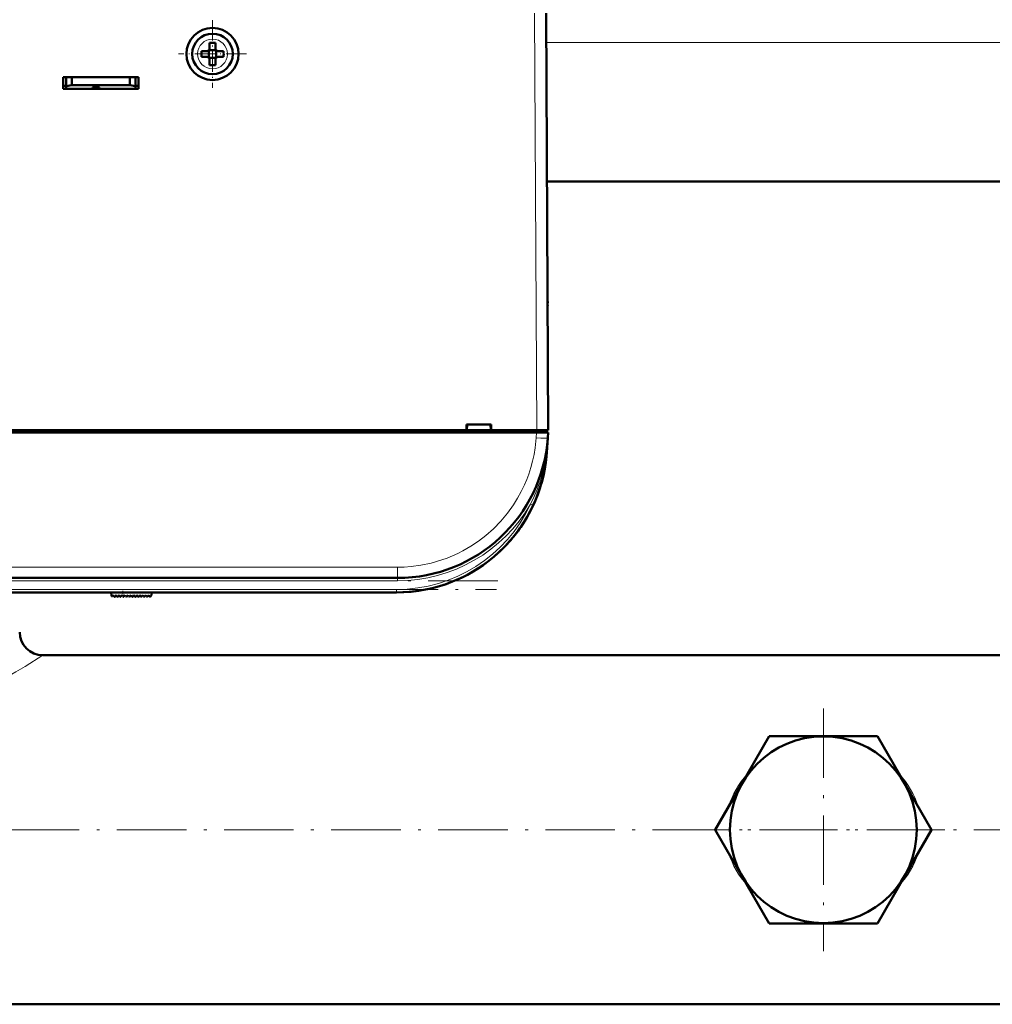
# Model space of a CAD drawing. Extents: x -1351 to 1763, y -1300 to 601.
# Tile 22 of 91: x -177 to -9, y -1297 to -1127. Entities that reach past the tile are written whole.
import ezdxf

# ---------------------------------------------------------------- set-up
doc = ezdxf.new("R2010")
doc.units = 0
doc.linetypes.add('DASHDOT', pattern=[18.5, 12, -3, 0.5, -3])

msp = doc.modelspace()

# ---------------------------------------------------------------- linework, layer by layer
at = {"color": 7, "linetype": 'DASHDOT', "lineweight": 18, "ltscale": 0.292499}
msp.add_line((-143.9, -1127.48), (-143.9, -1139.18), dxfattribs=at)
at = {"color": 7, "lineweight": 18}
for p, q in [((-88.28, -1126.28), (-87.9, -1198.33)), ((-143.87, -1130.76), (-143.9, -1130.76)), ((9.45, -1131.33), (-86.25, -1131.33)), ((-146.47, -1133.31), (-146.47, -1133.33)), ((-141.33, -1133.36), (-141.33, -1133.33)), ((-143.92, -1135.9), (-143.9, -1135.9)), ((-87.99, -1199.65), (-87.92, -1198.73)), ((-87.89, -1198.33), (-87.89, -1198.73)), ((-85.99, -1199.7), (-85.99, -1199.65)), ((-88.98, -1211.09), (-88.66, -1211.24)), ((-88.66, -1211.24), (-88.53, -1211.3)), ((-284.87, -1221.97), (-111.93, -1221.97)), ((-111.93, -1221.97), (-111.93, -1223.83)), ((-111.93, -1224.33), (-284.87, -1224.33)), ((-111.93, -1224.33), (-111.93, -1223.83)), ((-284.69, -1225.83), (-112.1, -1225.83)), ((-112.1, -1225.83), (-112.1, -1226.33)), ((-159.33, -1227.06), (-159.39, -1226.33))]:
    msp.add_line(p, q, dxfattribs=at)
at = {"color": 7, "lineweight": 50}
for p, q in [((-86.28, -1126.28), (-85.9, -1198.33)), ((-144.53, -1132.7), (-144.54, -1132.69)), ((-143.26, -1132.7), (-144.53, -1132.7)), ((-144.53, -1133.97), (-144.53, -1132.7)), ((-144.4, -1131.41), (-144.4, -1132.33)), ((-143.4, -1131.41), (-143.4, -1132.33)), ((-143.25, -1132.69), (-143.26, -1132.7)), ((-143.26, -1132.7), (-143.26, -1133.97)), ((-144.9, -1132.83), (-145.82, -1132.83)), ((-144.9, -1133.83), (-145.82, -1133.83)), ((-144.53, -1133.97), (-144.54, -1133.98)), ((-143.26, -1133.97), (-144.53, -1133.97)), ((-144.4, -1135.25), (-144.4, -1134.33)), ((-143.4, -1135.25), (-143.4, -1134.33)), ((-143.26, -1133.97), (-143.25, -1133.98)), ((-142.9, -1132.83), (-141.98, -1132.83)), ((-141.98, -1133.83), (-142.9, -1133.83)), ((-169.7, -1139.33), (-169.7, -1137.33)), ((-169.7, -1137.33), (-156.7, -1137.33)), ((-169.2, -1137.33), (-169.2, -1138.89)), ((-168.2, -1138.72), (-168.2, -1137.33)), ((-158.2, -1137.33), (-158.2, -1138.72)), ((-157.2, -1137.33), (-157.2, -1138.89)), ((-156.7, -1137.33), (-156.7, -1139.33)), ((-169.7, -1138.83), (-169.2, -1138.83)), ((-156.7, -1139.33), (-169.7, -1139.33)), ((-169.2, -1138.89), (-168.2, -1138.72)), ((-169.2, -1139.33), (-169.2, -1138.89)), ((-164.6, -1139.33), (-169.2, -1139.33)), ((-168.2, -1138.72), (-158.2, -1138.72)), ((-164.6, -1139.33), (-164.6, -1139.12)), ((-164.6, -1139.12), (-164.6, -1139.33)), ((-163.4, -1139.12), (-164.6, -1139.12)), ((-164.6, -1139.12), (-164.6, -1139.33)), ((-163.4, -1139.33), (-163.4, -1139.12)), ((-157.2, -1139.33), (-163.4, -1139.33)), ((-158.2, -1138.72), (-157.2, -1138.89)), ((-157.2, -1138.83), (-156.7, -1138.83)), ((-157.2, -1138.89), (-157.2, -1139.33)), ((9.32, -1155.33), (-86.12, -1155.33)), ((-86.01, -1176.33), (-86.02, -1175.78)), ((-87.92, -1198.73), (-308.88, -1198.73)), ((-194.75, -1198.33), (-100.05, -1198.33)), ((-100.05, -1198.33), (-100.05, -1197.33)), ((-100.05, -1197.33), (-95.75, -1197.33)), ((-100.05, -1198.33), (-99.96, -1198.33)), ((-100, -1198.33), (-95.8, -1198.33)), ((-99.9, -1197.33), (-99.96, -1198.33)), ((-99.9, -1197.33), (-99.96, -1198.33)), ((-95.83, -1198.33), (-99.96, -1198.33)), ((-95.9, -1197.33), (-95.83, -1198.33)), ((-95.83, -1198.33), (-95.75, -1198.33)), ((-95.75, -1197.33), (-95.75, -1198.33)), ((-95.75, -1198.33), (-87.9, -1198.33)), ((-87.92, -1198.73), (-85.93, -1198.73)), ((-87.9, -1198.33), (-85.9, -1198.33)), ((-87.89, -1198.33), (-86.2, -1198.33)), ((-86.2, -1198.73), (-86.2, -1198.33)), ((-85.93, -1198.73), (-85.99, -1199.65)), ((-85.99, -1199.65), (-86.16, -1202.15)), ((-87.77, -1209.51), (-87.78, -1209.51)), ((-87.77, -1209.51), (-87.78, -1209.51)), ((-89.06, -1212.37), (-88.91, -1212.09)), ((-89.06, -1212.37), (-89.01, -1212.29)), ((-94.39, -1219.37), (-94.37, -1219.35)), ((-95.97, -1220.72), (-95.9, -1220.67)), ((-95.97, -1220.72), (-95.97, -1220.72)), ((-95.83, -1220.61), (-95.96, -1220.71)), ((-95.77, -1220.56), (-95.76, -1220.55)), ((-111.93, -1223.83), (-284.87, -1223.83)), ((-112.1, -1226.33), (-284.69, -1226.33)), ((-161.35, -1226.92), (-161.4, -1226.33)), ((-161.18, -1226.98), (-161.03, -1226.83)), ((-161.03, -1226.83), (-160.89, -1227.03)), ((-160.73, -1227.05), (-160.52, -1226.83)), ((-160.52, -1226.83), (-160.38, -1227.03)), ((-160.22, -1227.05), (-160.01, -1226.83)), ((-160.01, -1226.83), (-159.87, -1227.03)), ((-159.71, -1227.05), (-159.5, -1226.83)), ((-159.5, -1226.83), (-159.36, -1227.03)), ((-158.99, -1226.83), (-159.2, -1227.05)), ((-158.85, -1227.03), (-158.99, -1226.83)), ((-158.48, -1226.83), (-158.69, -1227.05)), ((-158.34, -1227.03), (-158.48, -1226.83)), ((-157.97, -1226.83), (-158.18, -1227.05)), ((-157.83, -1227.03), (-157.97, -1226.83)), ((-157.46, -1226.83), (-157.67, -1227.05)), ((-157.32, -1227.03), (-157.46, -1226.83)), ((-156.95, -1226.83), (-157.16, -1227.05)), ((-156.81, -1227.03), (-156.95, -1226.83)), ((-156.44, -1226.83), (-156.65, -1227.05)), ((-156.3, -1227.03), (-156.44, -1226.83)), ((-155.93, -1226.83), (-156.14, -1227.05)), ((-155.79, -1227.03), (-155.93, -1226.83)), ((-155.42, -1226.83), (-155.63, -1227.05)), ((-155.28, -1227.03), (-155.42, -1226.83)), ((-154.91, -1226.83), (-155.12, -1227.05)), ((-154.77, -1227.03), (-154.91, -1226.83)), ((-154.44, -1226.83), (-154.61, -1227.03)), ((-154.4, -1226.33), (-154.44, -1226.83)), ((96.4, -1237.18), (-173.2, -1237.18)), ((-52.6, -1259.57), (-47.74, -1251.15)), ((-29.06, -1251.15), (-47.74, -1251.15)), ((-19.72, -1267.33), (-29.06, -1251.15)), ((-52.6, -1259.57), (-57.08, -1267.33)), ((-57.08, -1267.33), (-47.74, -1283.51)), ((-24.2, -1275.09), (-19.72, -1267.33)), ((-24.2, -1275.09), (-29.06, -1283.51)), ((-47.74, -1283.51), (-29.06, -1283.51)), ((541.6, -1297.48), (-298.4, -1297.48))]:
    msp.add_line(p, q, dxfattribs=at)
at = {"color": 7, "linetype": 'DASHDOT', "lineweight": 18, "ltscale": 0.2925}
msp.add_line((-138.05, -1133.33), (-149.75, -1133.33), dxfattribs=at)
at = {"color": 7, "linetype": 'DASHDOT', "lineweight": 18, "ltscale": 0.012015}
msp.add_line((-87.89, -1198.29), (-87.89, -1198.77), dxfattribs=at)
at = {"color": 7, "linetype": 'DASHDOT', "lineweight": 18}
for p, q in [((-94.63, -1224.33), (-302.16, -1224.33)), ((-301.95, -1225.83), (-94.84, -1225.83)), ((-38.4, -1246.37), (-38.4, -1288.3)), ((-382.4, -1267.33), (625.6, -1267.33)), ((-17.43, -1267.33), (-59.36, -1267.33))]:
    msp.add_line(p, q, dxfattribs=at)
at = {"color": 7, "linetype": 'DASHDOT', "lineweight": 18, "ltscale": 0.028003}
msp.add_line((-159.32, -1227.18), (-159.41, -1226.07), dxfattribs=at)
at = {"color": 7, "lineweight": 18}
for points in [[(-111.93, -1221.97), (-110.79, -1221.95), (-109.61, -1221.86), (-107.9, -1221.63), (-106.15, -1221.26), (-104.3, -1220.73), (-103.37, -1220.4), (-102.45, -1220.02), (-101.54, -1219.61), (-100.64, -1219.15), (-99.29, -1218.37), (-97.97, -1217.49), (-96.7, -1216.52), (-95.35, -1215.33), (-94.1, -1214.04), (-92.95, -1212.67), (-91.91, -1211.22), (-91.21, -1210.08), (-90.57, -1208.92), (-90, -1207.73), (-89.62, -1206.83), (-89.28, -1205.92), (-88.91, -1204.78), (-88.61, -1203.65), (-88.36, -1202.49), (-88.16, -1201.35), (-87.99, -1199.65)], [(-191.63, -1246.13), (-190.33, -1245.77), (-189.06, -1245.38), (-187.74, -1244.91), (-186.45, -1244.41), (-184.85, -1243.73), (-183.31, -1243.01), (-181.36, -1242.03), (-179.53, -1241.04), (-177.85, -1240.07), (-176.26, -1239.12), (-173.2, -1237.18)]]:
    msp.add_lwpolyline(points, dxfattribs=at)
at = {"color": 7, "lineweight": 50}
for centre, radius in [((-143.9, -1133.33), 4.5), ((-38.4, -1267.33), 16.13)]:
    msp.add_circle(centre, radius, dxfattribs=at)
for centre, radius, start, end in [((-143.9, -1133.33), 3.5, 90, 0), ((-143.9, -1133.33), 3.5, 0, 90), ((-144.9, -1132.33), 0.5, 270, 0), ((-143.9, -1148.54), 17.14, 89.9996, 91.6715), ((-143.9, -1148.5), 17.1, 88.3267, 90.0022), ((-142.9, -1132.33), 0.5, 180, 270), ((-128.69, -1133.33), 17.13, 178.3286, 181.6729), ((-144.9, -1134.33), 0.5, 0, 90), ((-142.9, -1134.33), 0.5, 90, 180), ((-159.07, -1133.33), 17.1, 359.9978, 1.6733), ((-159.07, -1133.33), 17.1, 358.3267, 0.0022), ((-143.9, -1118.12), 17.14, 268.3285, 270.0004), ((-143.9, -1118.16), 17.1, 269.9978, 271.6733), ((-88.01, -1176.83), 2, 0.3, 0.7878), ((-111.93, -1197.83), 26, 270, 356), ((-112.1, -1200.33), 26, 270, 356), ((-112.41, -1200.3), 26.31, 352.5155, 355.9841), ((-112.18, -1200.32), 26.08, 346.9169, 352.1515), ((-112.1, -1200.33), 26, 270, 344.3815), ((-112.1, -1200.33), 26, 313.5793, 331.8315), ((-112.06, -1200.35), 25.95, 332.4099, 334.5584), ((-112.06, -1200.35), 25.95, 332.4099, 334.5584), ((-111.82, -1200.64), 25.58, 311.6184, 312.943), ((-161.25, -1226.91), 0.1, 185, 315), ((-160.8, -1226.98), 0.1, 215, 315), ((-160.29, -1226.98), 0.1, 215, 315), ((-159.78, -1226.98), 0.1, 215, 315), ((-159.27, -1226.98), 0.1, 215, 315), ((-158.76, -1226.98), 0.1, 215, 315), ((-158.25, -1226.98), 0.1, 215, 315), ((-157.74, -1226.98), 0.1, 215, 315), ((-157.23, -1226.98), 0.1, 215, 315), ((-156.72, -1226.98), 0.1, 215, 315), ((-156.21, -1226.98), 0.1, 215, 315), ((-155.7, -1226.98), 0.1, 215, 315), ((-155.19, -1226.98), 0.1, 215, 315), ((-154.69, -1226.97), 0.1, 215, 319.585), ((-173.2, -1233.18), 4, 180, 270)]:
    msp.add_arc(centre, radius, start, end, dxfattribs=at)
at = {"color": 7, "lineweight": 18}
for centre, radius, start, end in [((-143.9, -1133.33), 2.57, 90, 179.4706), ((-143.9, -1133.33), 2.57, 0, 89.4706), ((-143.9, -1133.33), 2.57, 180, 269.4706), ((-143.9, -1133.33), 2.57, 270, 359.4706), ((-137.13, -1196.07), 51.26, 353.1467, 355.997), ((-112.05, -1199.09), 26, 332.501, 353.1573), ((-112.1, -1200.33), 25.5, 270, 335.0403), ((-111.93, -1197.83), 26.5, 270, 329.9738)]:
    msp.add_arc(centre, radius, start, end, dxfattribs=at)
for centre, major_axis, ratio, start_param, end_param in [((-87.99, -1199.51), (2, -0.14), 0.069587, 4.717255, 6.283185), ((-86.66, -1202.11), (0.499, -0.035), 0.174703, 5.772824, 6.282083), ((-38.36, -1267.35), (16.99, -0.08), 0.895312, 2.464034, 2.873896), ((-38.42, -1267.34), (16.97, 0.04), 0.895541, 0.269989, 0.680196), ((-38.34, -1267.3), (17.01, 0.15), 0.89513, 3.40526, 3.814856), ((-38.38, -1267.34), (16.93, 0.06), 0.896317, 5.597238, 6.007944)]:
    msp.add_ellipse(centre, major_axis=major_axis, ratio=ratio, start_param=start_param, end_param=end_param, dxfattribs=at)

doc.saveas('drawing.dxf')
